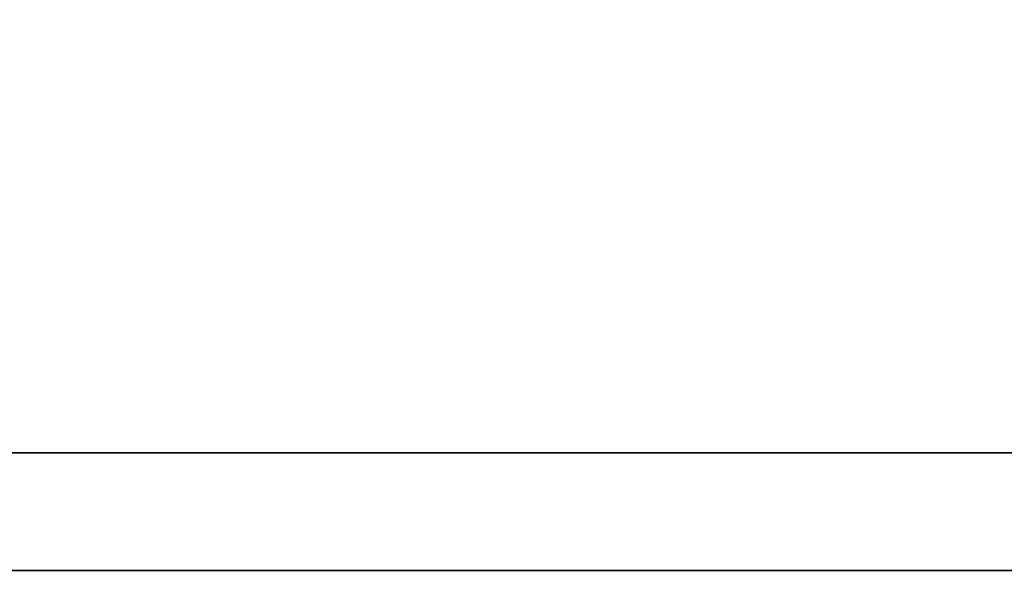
# Model space of a CAD drawing. Header units: inches. Extents: x 6 to 250, y 54 to 179.
# Tile 33 of 47: x 211.902 to 213.079, y 118.228 to 118.886. Entities that reach past the tile are written whole.
import ezdxf

# ---------------------------------------------------------------- set-up
doc = ezdxf.new("R2010")
doc.units = ezdxf.units.IN
doc.header["$LTSCALE"] = 0.2
doc.layers.add('DIM', color=4, linetype='Continuous')
doc.layers.add('layer 1', color=7, linetype='Continuous')

# ---------------------------------------------------------------- blocks, each defined once
blk = doc.blocks.new('TBI MOTION logo(完整正式版)')
at = {"layer": 'layer 1', "color": 22, "lineweight": 35}
blk.add_open_spline([(75.90875, -9.47875), (75.90875, -9.47875), (75.90875, -12.28625), (75.90875, -12.28625), (75.90875, -12.28625), (75.90875, -12.28625), (75.90875, -12.47875), (75.90875, -12.47875), (75.90875, -12.47875), (75.90875, -12.47875), (75.71625, -12.47875), (75.71625, -12.47875), (75.71625, -12.47875), (75.71625, -12.47875), (-88.32875, -12.47875), (-88.32875, -12.47875), (-88.32875, -12.47875), (-88.32875, -12.47875), (-88.32875, -13.29375), (-88.32875, -13.29375), (-88.32875, -13.29375), (-88.32875, -13.29375), (82.89125, -13.29375), (82.89125, -13.29375), (82.89125, -13.29375), (82.89125, -13.29375), (75.90875, -9.47875), (75.90875, -9.47875)], degree=3, knots=[0, 0, 0, 0, 0.1428571, 0.1428571, 0.1428571, 0.1428571, 0.2857143, 0.2857143, 0.2857143, 0.2857143, 0.4285714, 0.4285714, 0.4285714, 0.4285714, 0.5714286, 0.5714286, 0.5714286, 0.5714286, 0.7142857, 0.7142857, 0.7142857, 0.7142857, 0.8571429, 0.8571429, 0.8571429, 0.8571429, 1, 1, 1, 1], dxfattribs=at)

msp = doc.modelspace()

# ---------------------------------------------------------------- block references
at = {"layer": 'DIM', "xscale": 0.1726987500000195, "yscale": 0.1726987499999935, "zscale": 0.17269875}
msp.add_blockref('TBI MOTION logo(完整正式版)', (208.4002, 120.5233), dxfattribs=at)

doc.saveas('drawing.dxf')
